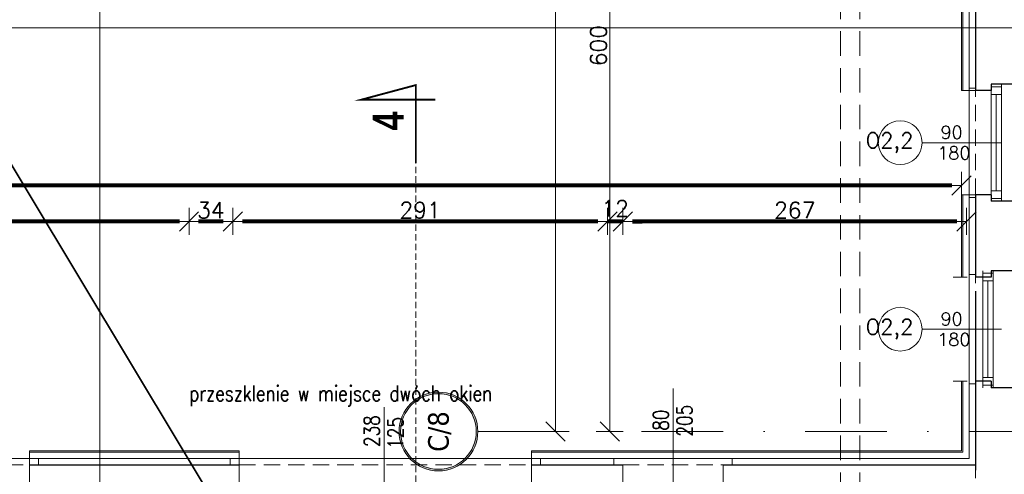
# Model space of a CAD drawing. Header units: metres. Extents: x 7408630 to 15602436, y 5561464 to 13303678.
# Tile 39 of 123: x 7412984 to 7413748, y 5564173 to 5564527. Entities that reach past the tile are written whole.
import ezdxf
from ezdxf.enums import TextEntityAlignment as Align

# ---------------------------------------------------------------- set-up
doc = ezdxf.new("R2010")
doc.units = ezdxf.units.M
doc.header["$MEASUREMENT"] = 0
for name, pattern in [('CARKOVANA', [7.5, 5, -2.5]), ('DASHDOT', [25.4, 12.7, -6.35, 0, -6.35]), ('HIDDEN', [9.525, 6.35, -3.175])]:
    doc.linetypes.add(name, pattern=pattern)
for name, color, linetype, lineweight in [('!! 0_ Istn-okna', 6, 'Continuous', 13), ('!! 0_ Istn-sciany', 3, 'Continuous', 30), ('!! 0_ Istn-widok', 1, 'Continuous', 15), ('!! 0_ Opis', 8, 'Continuous', 13), ('!! 0_Istn-cienka', 4, 'Continuous', 9), ('!! 0_Opis_okna', 8, 'Continuous', 15), ('!! 0_Opis_pom', 9, 'Continuous', 13), ('!! 0_Osie', 1, 'DASHDOT', 13), ('!! 1_ tynk zewn  - nowy', 21, 'Continuous', 20), ('!! 1_OPIS POM NOWE', 140, 'Continuous', 5), ('!! 2_ remont Ocieplenie', 4, 'ZIGZAG', 5), ('!! wymiary osi', 250, 'Continuous', 5), ('0-osie-liniA', 14, 'DASHDOT', 5), ('0-osie-tx', 66, 'Continuous', 9), ('Granica', 112, 'Continuous', 80), ('Istn-cienka', 4, 'Continuous', 9), ('Istn-okna', 6, 'Continuous', 13), ('Istn-sciany', 3, 'Continuous', 20), ('Istn-widok', 1, 'Continuous', 15)]:
    doc.layers.add(name, color=color, linetype=linetype, lineweight=lineweight)
doc.layers.add('!! 0_ramki', color=66, linetype='Continuous', lineweight=9, plot=False)
doc.layers.add('!! UWAGI', color=14, linetype='Continuous', lineweight=35, plot=False)
doc.layers.add('!! 1_Wyburzenia', color=252, linetype='CARKOVANA', lineweight=13, true_color=0x696969)
doc.styles.add('50', font='ROMANS.shx', dxfattribs={"width": 0.8, "oblique": 10, "height": 10})
doc.styles.add('ARCHETYP', font='romans.shx', dxfattribs={"height": 15})
doc.styles.add('ARIAL', font='tahoma.ttf')
doc.styles.add('STYLE7', font='ARIALNB.TTF')
doc.styles.add('TAHOMA', font='tahoma.ttf')
doc.styles.add('TXT', font='simplex.shx')
doc.linetypes.add('ZIGZAG', pattern='A,0.00254,-5.08,[131,ltypeshp.shx,S=5.08,R=0,X=-5.08,Y=0],-10.16,[131,ltypeshp.shx,S=5.08,R=180,X=5.08,Y=0],-5.08', length=20.32254)
doc.dimstyles.new('DIM50', dxfattribs={"dimscale": 5, "dimtxt": 2, "dimasz": 1, "dimexe": 0, "dimexo": 0, "dimgap": 0.5, "dimtad": 1, "dimdec": 4, "dimrnd": 0.5, "dimdsep": 46, "dimtxsty": 'TXT', "dimblk": 'TICK1', "dimblk1": 'TICK1', "dimblk2": 'TICK1', "dimsah": 1, "dimcen": 0, "dimse1": 1, "dimse2": 1, "dimclrd": 1, "dimclre": 7, "dimclrt": 9, "dimadec": 0, "dimazin": 0, "dimtfac": 1, "dimtdec": 4, "dimtmove": 2, "dimatfit": 3, "dimldrblk": 'TICK1', "dimfxl": 1, "dimtolj": 1, "dimarcsym": 0})

# ---------------------------------------------------------------- blocks, each defined once
blk = doc.blocks.new('okno 2')
at = {"layer": 'Istn-cienka', "linetype": 'HIDDEN', "ltscale": 2}
for points in [[(48366.98, -198652.56), (48593.98, -198652.56)], [(48598.98, -198709.56), (48361.98, -198709.56)]]:
    blk.add_lwpolyline(points, dxfattribs=at)
at = {"layer": 'Istn-okna'}
for points in [[(48598.98, -198670.56), (48361.98, -198670.56)], [(48590.98, -198674.56), (48369.98, -198674.56)], [(48598.98, -198678.56), (48361.98, -198678.56)]]:
    blk.add_lwpolyline(points, dxfattribs=at)
for points in [[(48369.98, -198670.56), (48363.98, -198670.56), (48363.98, -198678.56), (48369.98, -198678.56)], [(48596.98, -198670.56), (48590.98, -198670.56), (48590.98, -198678.56), (48596.98, -198678.56)]]:
    blk.add_lwpolyline(points, close=True, dxfattribs=at)
at = {"layer": 'Istn-sciany'}
for points in [[(48366.98, -198670.56), (48366.98, -198652.56)], [(48593.98, -198670.56), (48593.98, -198652.56)], [(48366.98, -198670.56), (48361.98, -198670.56)], [(48361.98, -198678.56), (48361.98, -198670.56)], [(48598.98, -198670.56), (48593.98, -198670.56)], [(48598.98, -198678.56), (48598.98, -198670.56)], [(48361.98, -198678.56), (48361.98, -198709.56)], [(48598.98, -198678.56), (48598.98, -198709.56)]]:
    blk.add_lwpolyline(points, dxfattribs=at)
at = {"layer": 'Istn-widok'}
for points in [[(48359.98, -198647.56), (48600.98, -198647.56)], [(48359.98, -198652.56), (48359.98, -198647.56)], [(48600.98, -198652.56), (48600.98, -198647.56)], [(48354.98, -198709.56), (48354.98, -198714.56)], [(48605.98, -198714.56), (48354.98, -198714.56)], [(48605.98, -198709.56), (48605.98, -198714.56)]]:
    blk.add_lwpolyline(points, dxfattribs=at)
blk = doc.blocks.new('*U430')
h = blk.add_hatch(color=256)
edge = h.paths.add_edge_path()
edge.add_arc((0, 0), 30.6, 0, 360)
edge = h.paths.add_edge_path(flags=17)
edge.add_arc((0, 0), 29.4, 0, 360)
for radius in [30.6, 29.4]:
    blk.add_circle((0, 0), radius)
at = {"style": 'TAHOMA', "flags": 8}
blk.add_attdef('ANSICHTSNUMMER', text='', height=16, dxfattribs=at).set_placement((0, 0), align=Align.MIDDLE_CENTER)
blk = doc.blocks.new('TICK1')
at = {"color": 0}
for p, q in [((0, -1.4), (0, 1.4)), ((0, 0), (-1, 0))]:
    blk.add_line(p, q, dxfattribs=at)
at = {"color": 2}
blk.add_line((-1, -1), (1, 1), dxfattribs=at)
blk = doc.blocks.new('*D1026')
at = {"layer": '!! wymiary osi', "color": 1, "lineweight": -2, "transparency": 16777216}
blk.add_line((51630.44, -197482.59), (51630.44, -195696.09), dxfattribs=at)
at = {"layer": 'DEFPOINTS', "color": 0, "transparency": 16777216}
for p in [(51630.44, -195688.59), (51851.71, -195688.59), (51851.71, -197490.09)]:
    blk.add_point(p, dxfattribs=at)
at = {"layer": '!! wymiary osi', "color": 1, "lineweight": -2, "transparency": 16777216, "xscale": 7.5, "yscale": 7.5, "zscale": 7.5}
for p, rotation in [((51630.44, -195688.59), 90), ((51630.44, -197490.09), 270)]:
    blk.add_blockref('TICK1', p, dxfattribs=dict(at, rotation=rotation))
at = {"layer": '!! wymiary osi', "color": 9, "transparency": 16777216, "insert": (51621.69, -196589.34), "char_height": 12.5, "attachment_point": 5, "rotation": 90, "style": 'TXT'}
blk.add_mtext('\\A1;1801.5', dxfattribs=at)
blk = doc.blocks.new('*D1027')
at = {"layer": '!! wymiary osi', "color": 1, "lineweight": -2, "transparency": 16777216}
blk.add_line((51672.46, -197482.59), (51672.46, -196897.59), dxfattribs=at)
at = {"layer": 'DEFPOINTS', "color": 0, "transparency": 16777216}
for p in [(51630.44, -196890.09), (51672.46, -196890.09), (51630.44, -197490.09)]:
    blk.add_point(p, dxfattribs=at)
at = {"layer": '!! wymiary osi', "color": 1, "lineweight": -2, "transparency": 16777216, "xscale": 7.5, "yscale": 7.5, "zscale": 7.5}
for p, rotation in [((51672.46, -196890.09), 90), ((51672.46, -197490.09), 270)]:
    blk.add_blockref('TICK1', p, dxfattribs=dict(at, rotation=rotation))
at = {"layer": '!! wymiary osi', "color": 9, "transparency": 16777216, "insert": (51663.71, -197190.09), "char_height": 12.5, "attachment_point": 5, "rotation": 90, "style": 'TXT'}
blk.add_mtext('\\A1;600', dxfattribs=at)
blk = doc.blocks.new('okno 4')
at = {"layer": 'Istn-cienka', "linetype": 'HIDDEN', "ltscale": 2}
for points in [[(51751.72, -197352.83), (51829.72, -197352.83)], [(51834.72, -197409.83), (51746.72, -197409.83)]]:
    blk.add_lwpolyline(points, dxfattribs=at)
at = {"layer": 'Istn-okna'}
for points in [[(51834.72, -197370.83), (51746.72, -197370.83)], [(51826.72, -197374.83), (51754.72, -197374.83)], [(51834.72, -197378.83), (51746.72, -197378.83)]]:
    blk.add_lwpolyline(points, dxfattribs=at)
for points in [[(51754.72, -197370.83), (51748.72, -197370.83), (51748.72, -197378.83), (51754.72, -197378.83)], [(51832.72, -197370.83), (51826.72, -197370.83), (51826.72, -197378.83), (51832.72, -197378.83)]]:
    blk.add_lwpolyline(points, close=True, dxfattribs=at)
at = {"layer": 'Istn-sciany'}
for points in [[(51751.72, -197370.83), (51751.72, -197352.83)], [(51829.72, -197370.83), (51829.72, -197352.83)], [(51751.72, -197370.83), (51746.72, -197370.83)], [(51746.72, -197378.83), (51746.72, -197370.83)], [(51834.72, -197370.83), (51829.72, -197370.83)], [(51834.72, -197378.83), (51834.72, -197370.83)], [(51746.72, -197378.83), (51746.72, -197409.83)], [(51834.72, -197378.83), (51834.72, -197409.83)]]:
    blk.add_lwpolyline(points, dxfattribs=at)
at = {"layer": 'Istn-widok'}
for points in [[(51744.72, -197347.83), (51836.72, -197347.83)], [(51744.72, -197352.83), (51744.72, -197347.83)], [(51836.72, -197352.83), (51836.72, -197347.83)], [(51746.72, -197409.83), (51746.72, -197412.33)], [(51834.72, -197412.33), (51746.72, -197412.33)], [(51834.72, -197409.83), (51834.72, -197412.33)]]:
    blk.add_lwpolyline(points, dxfattribs=at)
blk = doc.blocks.new('1_ok-opis')
blk.add_line((0, 111.61), (0, 50))
blk.add_circle((0, 128.61), 17)
at = {"style": '50', "oblique": 10, "width": 0.8}
for tag, rotation, p in [('NR', 90, (0, 128.61)), ('NR', 270, (0, 128.61)), ('SZEROKOŚĆ', 90, (-8, 78.29)), ('WYSOKOŚĆ', 270, (-8, 78.29)), ('WYSOKOŚĆ', 90, (8, 78.29)), ('SZEROKOŚĆ', 270, (8, 78.29))]:
    blk.add_attdef(tag, text='', height=10, rotation=rotation, dxfattribs=at).set_placement(p, align=Align.MIDDLE)
blk = doc.blocks.new('*D734')
at = {"layer": '!! wymiary osi', "color": 1, "lineweight": -2, "transparency": 16777216}
blk.add_line((74381.92, -197237.38), (71680.92, -197237.38), dxfattribs=at)
at = {"layer": 'DEFPOINTS', "color": 0, "transparency": 16777216}
for p in [(71673.42, -197237.38), (71673.42, -197443.59), (74389.42, -197443.59)]:
    blk.add_point(p, dxfattribs=at)
at = {"layer": '!! wymiary osi', "color": 1, "lineweight": -2, "transparency": 16777216, "xscale": 7.5, "yscale": 7.5, "zscale": 7.5, "rotation": 180}
blk.add_blockref('TICK1', (71673.42, -197237.38), dxfattribs=at)
at = {"layer": '!! wymiary osi', "color": 1, "lineweight": -2, "transparency": 16777216, "xscale": 7.5, "yscale": 7.5, "zscale": 7.5}
blk.add_blockref('TICK1', (74389.42, -197237.38), dxfattribs=at)
at = {"layer": '!! wymiary osi', "color": 9, "transparency": 16777216, "insert": (73031.42, -197228.63), "char_height": 12.5, "attachment_point": 5, "style": 'TXT'}
blk.add_mtext('\\A1;2716', dxfattribs=at)
blk = doc.blocks.new('*D735')
at = {"layer": '!! wymiary osi', "color": 1, "lineweight": -2, "transparency": 16777216}
blk.add_line((74385.92, -197265.28), (74133.92, -197265.28), dxfattribs=at)
at = {"layer": 'DEFPOINTS', "color": 0, "transparency": 16777216}
for p in [(74126.42, -197265.28), (74126.42, -197511.59), (74393.42, -197511.59)]:
    blk.add_point(p, dxfattribs=at)
at = {"layer": '!! wymiary osi', "color": 1, "lineweight": -2, "transparency": 16777216, "xscale": 7.5, "yscale": 7.5, "zscale": 7.5, "rotation": 180}
blk.add_blockref('TICK1', (74126.42, -197265.28), dxfattribs=at)
at = {"layer": '!! wymiary osi', "color": 1, "lineweight": -2, "transparency": 16777216, "xscale": 7.5, "yscale": 7.5, "zscale": 7.5}
blk.add_blockref('TICK1', (74393.42, -197265.28), dxfattribs=at)
at = {"layer": '!! wymiary osi', "color": 9, "transparency": 16777216, "insert": (74259.92, -197256.53), "char_height": 12.5, "attachment_point": 5, "style": 'TXT'}
blk.add_mtext('\\A1;267', dxfattribs=at)
blk = doc.blocks.new('*D736')
at = {"layer": '!! wymiary osi', "color": 1, "lineweight": -2, "transparency": 16777216}
for p, q in [((74106.92, -197265.28), (74099.42, -197265.28)), ((74126.42, -197265.28), (74114.42, -197265.28)), ((74133.92, -197265.28), (74141.42, -197265.28))]:
    blk.add_line(p, q, dxfattribs=at)
at = {"layer": 'DEFPOINTS', "color": 0, "transparency": 16777216}
for p in [(74114.42, -197265.28), (74114.42, -197511.59), (74126.42, -197511.59)]:
    blk.add_point(p, dxfattribs=at)
at = {"layer": '!! wymiary osi', "color": 1, "lineweight": -2, "transparency": 16777216, "xscale": 7.5, "yscale": 7.5, "zscale": 7.5}
blk.add_blockref('TICK1', (74114.42, -197265.28), dxfattribs=at)
at = {"layer": '!! wymiary osi', "color": 1, "lineweight": -2, "transparency": 16777216, "xscale": 7.5, "yscale": 7.5, "zscale": 7.5, "rotation": 180}
blk.add_blockref('TICK1', (74126.42, -197265.28), dxfattribs=at)
at = {"layer": '!! wymiary osi', "color": 9, "transparency": 16777216, "insert": (74120.42, -197255.28), "char_height": 12.5, "attachment_point": 5, "style": 'TXT'}
blk.add_mtext('\\A1;12', dxfattribs=at)
blk = doc.blocks.new('*D737')
at = {"layer": '!! wymiary osi', "color": 1, "lineweight": -2, "transparency": 16777216}
blk.add_line((74106.92, -197265.28), (73830.92, -197265.28), dxfattribs=at)
at = {"layer": 'DEFPOINTS', "color": 0, "transparency": 16777216}
for p in [(73823.42, -197265.28), (73823.42, -197511.59), (74114.42, -197511.59)]:
    blk.add_point(p, dxfattribs=at)
at = {"layer": '!! wymiary osi', "color": 1, "lineweight": -2, "transparency": 16777216, "xscale": 7.5, "yscale": 7.5, "zscale": 7.5, "rotation": 180}
blk.add_blockref('TICK1', (73823.42, -197265.28), dxfattribs=at)
at = {"layer": '!! wymiary osi', "color": 1, "lineweight": -2, "transparency": 16777216, "xscale": 7.5, "yscale": 7.5, "zscale": 7.5}
blk.add_blockref('TICK1', (74114.42, -197265.28), dxfattribs=at)
at = {"layer": '!! wymiary osi', "color": 9, "transparency": 16777216, "insert": (73968.92, -197256.53), "char_height": 12.5, "attachment_point": 5, "style": 'TXT'}
blk.add_mtext('\\A1;291', dxfattribs=at)
blk = doc.blocks.new('*D738')
at = {"layer": '!! wymiary osi', "color": 1, "lineweight": -2, "transparency": 16777216}
blk.add_line((73815.92, -197265.28), (73796.92, -197265.28), dxfattribs=at)
at = {"layer": 'DEFPOINTS', "color": 0, "transparency": 16777216}
for p in [(73789.42, -197265.28), (73789.42, -197511.59), (73823.42, -197511.59)]:
    blk.add_point(p, dxfattribs=at)
at = {"layer": '!! wymiary osi', "color": 1, "lineweight": -2, "transparency": 16777216, "xscale": 7.5, "yscale": 7.5, "zscale": 7.5, "rotation": 180}
blk.add_blockref('TICK1', (73789.42, -197265.28), dxfattribs=at)
at = {"layer": '!! wymiary osi', "color": 1, "lineweight": -2, "transparency": 16777216, "xscale": 7.5, "yscale": 7.5, "zscale": 7.5}
blk.add_blockref('TICK1', (73823.42, -197265.28), dxfattribs=at)
at = {"layer": '!! wymiary osi', "color": 9, "transparency": 16777216, "insert": (73806.42, -197256.53), "char_height": 12.5, "attachment_point": 5, "style": 'TXT'}
blk.add_mtext('\\A1;34', dxfattribs=at)
blk = doc.blocks.new('*D739')
at = {"layer": '!! wymiary osi', "color": 1, "lineweight": -2, "transparency": 16777216}
blk.add_line((73781.92, -197265.28), (73380.92, -197265.28), dxfattribs=at)
at = {"layer": 'DEFPOINTS', "color": 0, "transparency": 16777216}
for p in [(73373.42, -197265.28), (73373.42, -197511.59), (73789.42, -197511.59)]:
    blk.add_point(p, dxfattribs=at)
at = {"layer": '!! wymiary osi', "color": 1, "lineweight": -2, "transparency": 16777216, "xscale": 7.5, "yscale": 7.5, "zscale": 7.5, "rotation": 180}
blk.add_blockref('TICK1', (73373.42, -197265.28), dxfattribs=at)
at = {"layer": '!! wymiary osi', "color": 1, "lineweight": -2, "transparency": 16777216, "xscale": 7.5, "yscale": 7.5, "zscale": 7.5}
blk.add_blockref('TICK1', (73789.42, -197265.28), dxfattribs=at)
at = {"layer": '!! wymiary osi', "color": 9, "transparency": 16777216, "insert": (73581.42, -197256.53), "char_height": 12.5, "attachment_point": 5, "style": 'TXT'}
blk.add_mtext('\\A1;416', dxfattribs=at)
blk = doc.blocks.new('BLOK OSI')
at = {"layer": '0-osie-liniA', "ltscale": 5}
blk.add_lwpolyline([(51570.03302, -197490.0883), (53810.60983, -197490.0883)], dxfattribs=at)
at = {"layer": '0-osie-tx'}
ref = blk.add_blockref('*U430', (51539.43302, -197490.0883), dxfattribs=dict(at, rotation=270))
ref.add_attrib('ANSICHTSNUMMER', 'C/8', dxfattribs={"layer": '0', "height": 16, "rotation": 90, "style": 'TAHOMA', "flags": 8}).set_placement((51539.43302, -197490.0883), align=Align.MIDDLE_CENTER)
at = {"layer": '!! wymiary osi'}
for base, p1, p2, picture, middle in [((51630.43546, -195688.5883), (51851.71142, -197490.0883), (51851.71142, -195688.5883), '*D1026', (51621.68546, -196589.3383)), ((51672.45727, -196890.0883), (51630.43546, -197490.0883), (51630.43546, -196890.0883), '*D1027', (51663.70727, -197190.0883))]:
    dim = blk.add_linear_dim(base=base, p1=p1, p2=p2, angle=90, dimstyle='DIM50', dxfattribs=at)
    dim.commit()
    dim.dimension.update_dxf_attribs({"geometry": picture, "text_midpoint": middle})
blk = doc.blocks.new('A$C9c944097')
at = {"layer": '!! 0_ Istn-okna'}
for points in [[(3035.5, -2780.47213), (3035.5, -2871.47213)], [(3043.5, -2780.47213), (3043.5, -2871.47213)], [(3039.5, -2788.47213), (3039.5, -2863.47213)], [(3028.9977, -2925.47213), (3028.9977, -3016.47213)], [(3036.9977, -2925.47213), (3036.9977, -3016.47213)], [(3032.9977, -2933.47213), (3032.9977, -3008.47213)]]:
    blk.add_lwpolyline(points, dxfattribs=at)
for points in [[(3035.5, -2782.47213), (3035.5, -2788.47213), (3043.5, -2788.47213), (3043.5, -2782.47213)], [(3035.5, -2863.47213), (3035.5, -2869.47213), (3043.5, -2869.47213), (3043.5, -2863.47213)], [(3028.9977, -2927.47213), (3028.9977, -2933.47213), (3036.9977, -2933.47213), (3036.9977, -2927.47213)], [(3028.9977, -3008.47213), (3028.9977, -3014.47213), (3036.9977, -3014.47213), (3036.9977, -3008.47213)]]:
    blk.add_lwpolyline(points, close=True, dxfattribs=at)
at = {"layer": '!! 0_ Istn-sciany'}
for p, q in [((2288.5, -3076.47213), (2451.5, -3076.47213)), ((2678.5, -3076.47213), (2749.5, -3076.47213)), ((2827.5, -3076.47213), (3023.5, -3076.47213))]:
    blk.add_line(p, q, dxfattribs=at)
for points in [[(3023.5, -2711.47213), (3023.5, -2785.47213)], [(3035.5, -2780.47213), (3035.5, -2785.47213)], [(3067.5, -2780.47213), (3035.5, -2780.47213)], [(3035.5, -2785.47213), (3023.5, -2785.47213)], [(3023.5, -2866.47213), (3023.5, -2930.47213)], [(3035.5, -2866.47213), (3023.5, -2866.47213)], [(3035.5, -2866.47213), (3035.5, -2871.47213)], [(3067.5, -2871.47213), (3035.5, -2871.47213)], [(3035.5, -2925.47213), (3035.5, -2930.47213)], [(3067.5, -2925.47213), (3035.5, -2925.47213)], [(3035.5, -2930.47213), (3023.5, -2930.47213)], [(3023.5, -2941.47213), (3023.5, -3010.47213)], [(3035.5, -3011.47213), (3023.5, -3011.47213)], [(3023.5, -3011.47213), (3023.5, -3080.47213)], [(3035.5, -3011.47213), (3035.5, -3016.47213)], [(3067.5, -3016.47213), (3035.5, -3016.47213)]]:
    blk.add_lwpolyline(points, dxfattribs=at)
at = {"layer": '!! 0_ Istn-widok', "linetype": 'HIDDEN', "ltscale": 3}
for points in [[(2918.5, -1253.47213), (2918.5, -3135.47213)], [(2933.5, -1253.47213), (2933.5, -3135.47213)], [(3023.5, -3010.47213), (3023.5, -3610.47213)]]:
    blk.add_lwpolyline(points, dxfattribs=at)
at = {"layer": '!! 0_ Istn-widok'}
for points in [[(3018.5, -2868.47213), (3018.5, -2783.47213)], [(3023.5, -2783.47213), (3018.5, -2783.47213)], [(3023.5, -2868.47213), (3018.5, -2868.47213)], [(3018.5, -3013.47213), (3018.5, -2928.47213)], [(3023.5, -2928.47213), (3018.5, -2928.47213)], [(3023.5, -3013.47213), (3018.5, -3013.47213)]]:
    blk.add_lwpolyline(points, dxfattribs=at)
at = {"layer": '!! 0_ Opis', "color": 2, "const_width": 1.44}
blk.add_lwpolyline([(2588.62971, -2842.03119), (2588.62971, -2781.20559), (2546.56508, -2792.47678), (2603.83611, -2792.47678)], dxfattribs=at)
blk.add_lwpolyline([(2588.62971, -2842.03119), (2588.62971, -2781.20559), (2546.56508, -2792.47678), (2603.83611, -2792.47678)], dxfattribs=at)
at = {"layer": '!! 0_ Opis', "color": 8}
blk.add_lwpolyline([(2563.96772, -3137.63101), (2563.96772, -3031.47183)], dxfattribs=at)
at = {"layer": '!! 0_Istn-cienka', "linetype": 'HIDDEN', "ltscale": 2}
for points in [[(3023.5, -2866.47213), (3023.5, -2785.47213)], [(3023.5, -3011.47213), (3023.5, -2930.47213)]]:
    blk.add_lwpolyline(points, dxfattribs=at)
at = {"layer": '!! 0_Opis_okna'}
blk.add_lwpolyline([(2788.5, -3135.97213), (2788.5, -3017.0458)], dxfattribs=at)
at = {"layer": '!! 0_ramki'}
for points in [[(2343.21774, -4602.5562), (2343.21774, -402.5562), (5313.21774, -402.5562), (5313.21774, -4602.5562)], [(-371.78226, -2736.72437), (3828.21774, -2736.72437), (3828.21774, -5706.72437), (-371.78226, -5706.72437)]]:
    blk.add_lwpolyline(points, close=True, dxfattribs=at)
at = {"layer": '!! 1_ tynk zewn  - nowy'}
for points in [[(3012.5, -2785.47213), (3012.5, -2711.47213)], [(3013.5, -2785.47213), (3013.5, -2711.47213)], [(3023.5, -2785.47213), (3012.5, -2785.47213)], [(3012.5, -2930.47213), (3012.5, -2866.47213)], [(3023.5, -2866.47213), (3012.5, -2866.47213)], [(3013.5, -2930.47213), (3013.5, -2866.47213)], [(3016.9977, -2930.47213), (3005.9977, -2930.47213)], [(2678.5, -3065.47213), (3012.5, -3065.47213), (3012.5, -3011.47213)], [(2678.5, -3066.47213), (3013.5, -3066.47213), (3013.5, -3011.47213)], [(3016.9977, -3011.47213), (3005.9977, -3011.47213)], [(2288.5, -3065.47213), (2451.5, -3065.47213)], [(2288.5, -3076.47213), (2288.5, -3065.47213)], [(2288.5, -3066.47213), (2451.5, -3066.47213)], [(2451.5, -3076.47213), (2451.5, -3065.47213)], [(2678.5, -3076.47213), (2678.5, -3065.47213)]]:
    blk.add_lwpolyline(points, dxfattribs=at)
at = {"layer": '!! 1_Wyburzenia'}
blk.add_lwpolyline([(2588.62971, -5407.12656), (2588.62971, -2842.03119)], dxfattribs=at)
at = {"layer": '!! 2_ remont Ocieplenie', "linetype": 'ZIGZAG', "ltscale": 0.75}
for points in [[(3018.5, -2785.47213), (3018.5, -2711.47213)], [(3018.5, -2930.47213), (3018.5, -2866.47213)], [(2678.5, -3071.47213), (3018.5, -3071.47213), (3018.5, -3011.47213)], [(2288.5, -3071.47213), (2451.5, -3071.47213)]]:
    blk.add_lwpolyline(points, dxfattribs=at)
at = {"layer": '!! UWAGI'}
blk.add_lwpolyline([(2446.5, -3129.47213), (1809.55285, -2068.56439), (2210.68789, -2068.56439)], dxfattribs=at)
at = {"layer": '!! 0_Opis_okna'}
ref = blk.add_blockref('1_ok-opis', (3093.5, -2825.97213), dxfattribs=dict(at, rotation=89.99999999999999))
ref.add_attrib('SZEROKOŚĆ', '90', dxfattribs={"layer": '0', "height": 10, "style": 'ARCHETYP'}).set_placement((3004.77959, -2817.97213), align=Align.MIDDLE)
ref.add_attrib('WYSOKOŚĆ', '180', dxfattribs={"layer": '0', "height": 10, "style": 'ARCHETYP'}).set_placement((3006.55305, -2833.97213), align=Align.MIDDLE)
ref.add_attrib('NR', 'O2,2', dxfattribs={"layer": '0', "height": 12, "style": 'ARCHETYP'}).set_placement((2956.59855, -2825.97213), align=Align.MIDDLE)
ref = blk.add_blockref('1_ok-opis', (3093.5, -2970.97213), dxfattribs=dict(at, rotation=89.99999999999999))
ref.add_attrib('SZEROKOŚĆ', '90', dxfattribs={"layer": '0', "height": 10, "style": 'ARCHETYP'}).set_placement((3004.77959, -2962.97213), align=Align.MIDDLE)
ref.add_attrib('WYSOKOŚĆ', '180', dxfattribs={"layer": '0', "height": 10, "style": 'ARCHETYP'}).set_placement((3006.55305, -2978.97213), align=Align.MIDDLE)
ref.add_attrib('NR', 'O2,2', dxfattribs={"layer": '0', "height": 12, "style": 'ARCHETYP'}).set_placement((2956.59855, -2970.97213), align=Align.MIDDLE)
at = {"layer": '!! 0_Osie'}
blk.add_blockref('BLOK OSI', (-48933.21142, 194439.57635), dxfattribs=at)
for p in [(-46305.48171, 195576.08898), (-45915.48171, 195576.08898)]:
    blk.add_blockref('okno 2', p)
at = {"layer": '0-osie-tx'}
blk.add_blockref('okno 4', (-49002.22391, 194276.35999), dxfattribs=at)
at = {"layer": '!! 0_ Opis', "color": 9, "style": 'STYLE7', "text_generation_flag": 6, "width": 0.95}
blk.add_text('4', height=24, rotation=270.00000016, dxfattribs=at).set_placement((2579.24584, -2816.37557))
at = {"layer": '!! 0_ Opis', "color": 8, "style": 'ARCHETYP', "width": 0.8}
blk.add_text('przeszklenie w miejsce dwóch okien', height=12, dxfattribs=at).set_placement((2412.71194, -3026.85647))
for s, p in [('238', (2560.50431, -3062.54736)), ('125', (2578.87269, -3063.9752))]:
    blk.add_text(s, height=12, rotation=90, dxfattribs=at).set_placement(p)
at = {"layer": '!! 0_Opis_okna', "style": 'ARCHETYP', "width": 0.8}
for s, p in [('80', (2785.03659, -3049.90612)), ('205', (2803.40498, -3054.457))]:
    blk.add_text(s, height=12, rotation=90, dxfattribs=at).set_placement(p)
at = {"layer": '!! 0_Opis_pom', "ltscale": 0.7, "style": 'ARIAL'}
for tag, p in [('B2,14', (2497.12282, -23.97252)), ('B2,12', (1965.56932, -35.77631)), ('B2,11', (1692.08817, -60.77765)), ('B2,16', (3818.15438, -63.71828)), ('B2,19.1', (5324.74708, -87.92078)), ('B2,17', (4129.82322, -93.25972)), ('B2,10', (1351.71035, -111.25665)), ('B2,15', (3189.46558, -109.69496)), ('A2,5', (1075.52681, -127.78965)), ('B2,13', (2272.99389, -121.89624)), ('B2,18', (4545.51277, -234.12017)), ('B2,19', (5775.76711, -239.42159)), ('A2,4', (318.83322, -329.3265)), ('A2.1', (994.53557, -353.44633)), ('B2.7', (3171.3557, -458.01164)), ('A2.2', (994.53557, -692.67095)), ('B2.2', (3599.26223, -690.3637)), ('B2,21', (4593.23787, -912.69388)), ('B2,9', (1798.58924, -939.09545)), ('A2.3', (455.44717, -940.66614)), ('B2,4', (3116.67143, -940.65712)), ('B2,3', (3297.35823, -941.16418)), ('B2,8', (2517.28573, -960.07338)), ('B2,20', (5834.09772, -965.70749)), ('B2.1', (3927.81794, -970.24709)), ('B2,5', (3309.56672, -1129.12418)), ('B2,6', (3122.36837, -1171.43557)), ('C2,2', (3435.86614, -1487.77973)), ('C2,1', (3957.73656, -2408.10352)), ('C2,3', (3457.72791, -2555.15039)), ('D1,1', (2554.19917, -3205.91504)), ('C2,4', (3866.78124, -3285.77383)), ('D1,4', (1780.27581, -3366.18103)), ('D1,6', (1380.86316, -3373.10994)), ('D1,3', (2098.36626, -3546.18257)), ('C2,5', (3178.15957, -3610.67242)), ('D1,5', (1914.6928, -3621.18339)), ('D1,2', (2201.15492, -3794.18451)), ('D1,7', (477.95048, -4408.76849)), ('D1,8', (338.43039, -4834.32895))]:
    blk.add_attdef(tag, text='', height=11.968, dxfattribs=at).set_placement(p, align=Align.MIDDLE_CENTER)
at = {"layer": '!! 1_OPIS POM NOWE', "style": 'ARIAL'}
for tag, p in [('C2.5B', (3593.7377, -3168.5911)), ('C2,5C', (3526.78796, -3281.02046)), ('C2.4', (3997.15534, -3347.99835)), ('E2,2', (2945.33506, -3413.31629)), ('C2,5A', (3566.4961, -3615.37865)), ('E2.9', (3984.52714, -3783.77287)), ('E2.7', (4645.53364, -3784.14655)), ('D1,2', (2903.25587, -3794.18451)), ('E2.2', (3405.83089, -4049.74196)), ('E2.8', (4380.36687, -4058.97571)), ('E2.6', (5154.87983, -4066.29138)), ('E2.1', (4427.07303, -4318.94156)), ('E2,3', (3401.59976, -4465.83792)), ('E2.4', (3758.95342, -4705.0924)), ('E2.5', (5238.11734, -4786.79525))]:
    blk.add_attdef(tag, text='', height=11.968, dxfattribs=at).set_placement(p, align=Align.MIDDLE_CENTER)
at = {"layer": '!! wymiary osi'}
for base, p1, p2, picture, middle in [((296.5, -2859.26762), (3012.5, -3065.47213), (296.5, -3065.47213), '*D734', (1654.5, -2850.51762)), ((1996.5, -2887.16659), (2412.5, -3133.47213), (1996.5, -3133.47213), '*D739', (2204.5, -2878.41659)), ((2412.5, -2887.16659), (2446.5, -3133.47213), (2412.5, -3133.47213), '*D738', (2429.5, -2878.41659)), ((2446.5, -2887.16659), (2737.5, -3133.47213), (2446.5, -3133.47213), '*D737', (2592, -2878.41659)), ((2737.5, -2887.16659), (2749.5, -3133.47213), (2737.5, -3133.47213), '*D736', (2743.5, -2877.16659)), ((2749.5, -2887.16659), (3016.5, -3133.47213), (2749.5, -3133.47213), '*D735', (2883, -2878.41659))]:
    dim = blk.add_linear_dim(base=base, p1=p1, p2=p2, dimstyle='DIM50', dxfattribs=at)
    dim.commit()
    dim.dimension.update_dxf_attribs({"geometry": picture, "text_midpoint": middle, "insert": (-71376.92327, 194378.11618)})

msp = doc.modelspace()

# ---------------------------------------------------------------- block references
at = {"layer": 'Granica'}
msp.add_blockref('A$C9c944097', (7410702.59401, 5567256.9858), dxfattribs=at)

doc.saveas('drawing.dxf')
